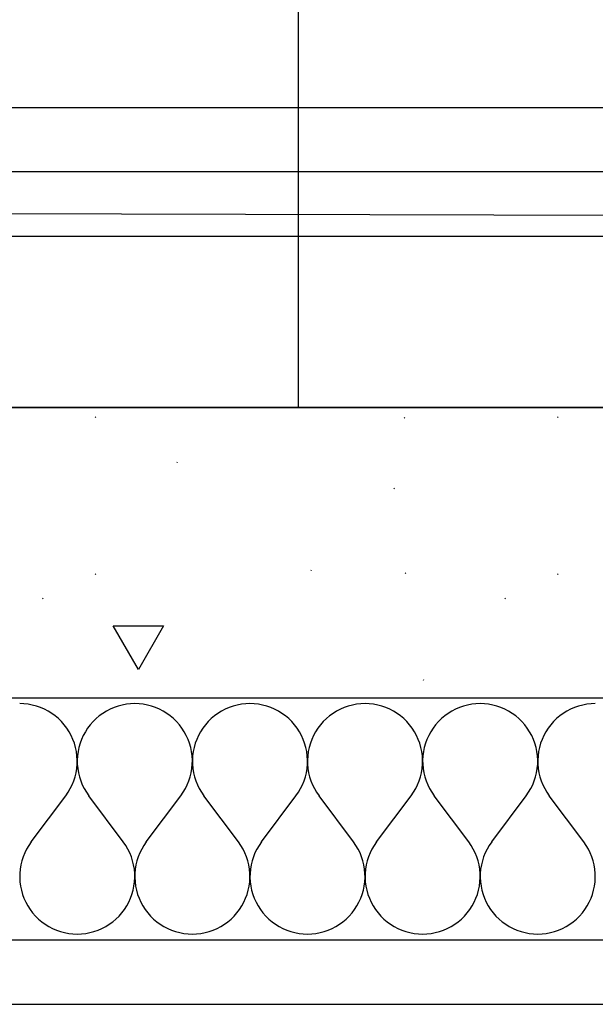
# Model space of a CAD drawing. Extents: x -18402 to 10376, y -5092 to 34139.
# Tile 13 of 78: x 486 to 521, y -2942 to -2881. Entities that reach past the tile are written whole.
import ezdxf

# ---------------------------------------------------------------- set-up
doc = ezdxf.new("R2010")
doc.units = 0
for name, color, linetype in [('0_XREF', 251, 'Continuous'), ('rdc_02$0$0._Étage_1_02-04 Mur.Construction', 251, 'Continuous'), ('rdc_02$0$0._Étage_1_A-AREA-____-OTLN.Modèle IFC', 251, 'Continuous'), ('rdc_02$0$0._Étage_1_A-FLOR-HRAL-OTLN.Modèle IFC', 251, 'Continuous'), ('rdc_02$0$0._Étage_1_S-STRS-____-OTLN.Modèle IFC', 251, 'Continuous')]:
    doc.layers.add(name, color=color, linetype=linetype)

# ---------------------------------------------------------------- blocks, each defined once
blk = doc.blocks.new('*X188', base_point=(-8045.97, -58706.23))
at = {"layer": 'rdc_02$0$0._Étage_1_02-04 Mur.Construction', "linetype": 'Continuous', "ltscale": 0.1}
for p, q in [((4859.78, -29233.36), (4857.14, -29233.26)), ((4862.4, -29233.65), (4859.78, -29233.36)), ((4864.99, -29234.13), (4862.4, -29233.65)), ((4867.53, -29234.8), (4864.99, -29234.13)), ((4870.03, -29235.66), (4867.53, -29234.8)), ((4872.45, -29236.7), (4870.03, -29235.66)), ((4874.79, -29237.92), (4872.45, -29236.7)), ((4913.27, -29236.7), (4910.93, -29237.92)), ((4915.69, -29235.66), (4913.27, -29236.7)), ((4918.18, -29234.8), (4915.69, -29235.66)), ((4920.73, -29234.13), (4918.18, -29234.8)), ((4923.32, -29233.65), (4920.73, -29234.13)), ((4925.94, -29233.36), (4923.32, -29233.65)), ((4928.57, -29233.26), (4925.94, -29233.36)), ((4931.21, -29233.36), (4928.57, -29233.26)), ((4933.82, -29233.65), (4931.21, -29233.36)), ((4936.42, -29234.13), (4933.82, -29233.65)), ((4938.96, -29234.8), (4936.42, -29234.13)), ((4941.45, -29235.66), (4938.96, -29234.8)), ((4943.88, -29236.7), (4941.45, -29235.66)), ((4946.21, -29237.92), (4943.88, -29236.7)), ((4984.7, -29236.7), (4982.36, -29237.92)), ((4987.12, -29235.66), (4984.7, -29236.7)), ((4989.61, -29234.8), (4987.12, -29235.66)), ((4992.16, -29234.13), (4989.61, -29234.8)), ((4994.75, -29233.65), (4992.16, -29234.13)), ((4997.37, -29233.36), (4994.75, -29233.65)), ((5000, -29233.26), (4997.37, -29233.36)), ((5002.63, -29233.36), (5000, -29233.26)), ((5005.25, -29233.65), (5002.63, -29233.36)), ((5007.84, -29234.13), (5005.25, -29233.65)), ((5010.39, -29234.8), (5007.84, -29234.13)), ((5012.88, -29235.66), (5010.39, -29234.8)), ((5015.3, -29236.7), (5012.88, -29235.66)), ((5017.64, -29237.92), (5015.3, -29236.7)), ((5056.12, -29236.7), (5053.79, -29237.92)), ((5058.55, -29235.66), (5056.12, -29236.7)), ((5061.04, -29234.8), (5058.55, -29235.66)), ((5063.58, -29234.13), (5061.04, -29234.8)), ((5066.18, -29233.65), (5063.58, -29234.13)), ((5068.79, -29233.36), (5066.18, -29233.65)), ((5071.43, -29233.26), (5068.79, -29233.36)), ((5074.06, -29233.36), (5071.43, -29233.26)), ((5076.68, -29233.65), (5074.06, -29233.36)), ((5079.27, -29234.13), (5076.68, -29233.65)), ((5081.82, -29234.8), (5079.27, -29234.13)), ((5084.31, -29235.66), (5081.82, -29234.8)), ((5086.73, -29236.7), (5084.31, -29235.66)), ((5089.07, -29237.92), (5086.73, -29236.7)), ((5127.55, -29236.7), (5125.21, -29237.92)), ((5129.97, -29235.66), (5127.55, -29236.7)), ((5132.47, -29234.8), (5129.97, -29235.66)), ((5135.01, -29234.13), (5132.47, -29234.8)), ((5137.6, -29233.65), (5135.01, -29234.13)), ((5140.22, -29233.36), (5137.6, -29233.65)), ((5142.86, -29233.26), (5140.22, -29233.36)), ((5145.49, -29233.36), (5142.86, -29233.26)), ((5148.11, -29233.65), (5145.49, -29233.36)), ((5150.7, -29234.13), (5148.11, -29233.65)), ((5153.25, -29234.8), (5150.7, -29234.13)), ((5155.74, -29235.66), (5153.25, -29234.8)), ((5158.16, -29236.7), (5155.74, -29235.66)), ((5160.5, -29237.92), (5158.16, -29236.7)), ((5198.98, -29236.7), (5196.64, -29237.92)), ((5201.4, -29235.66), (5198.98, -29236.7)), ((5203.89, -29234.8), (5201.4, -29235.66)), ((5206.44, -29234.13), (5203.89, -29234.8)), ((5209.03, -29233.65), (5206.44, -29234.13)), ((5211.65, -29233.36), (5209.03, -29233.65)), ((5214.29, -29233.26), (5211.65, -29233.36)), ((4877.03, -29239.31), (4874.79, -29237.92)), ((4879.16, -29240.85), (4877.03, -29239.31)), ((4881.17, -29242.55), (4879.16, -29240.85)), ((4883.06, -29244.4), (4881.17, -29242.55)), ((4904.54, -29242.55), (4902.66, -29244.4)), ((4906.55, -29240.85), (4904.54, -29242.55)), ((4908.69, -29239.31), (4906.55, -29240.85)), ((4910.93, -29237.92), (4908.69, -29239.31)), ((4948.46, -29239.31), (4946.21, -29237.92)), ((4950.59, -29240.85), (4948.46, -29239.31)), ((4952.6, -29242.55), (4950.59, -29240.85)), ((4954.49, -29244.4), (4952.6, -29242.55)), ((4975.97, -29242.55), (4974.09, -29244.4)), ((4977.98, -29240.85), (4975.97, -29242.55)), ((4980.12, -29239.31), (4977.98, -29240.85)), ((4982.36, -29237.92), (4980.12, -29239.31)), ((5019.88, -29239.31), (5017.64, -29237.92)), ((5022.02, -29240.85), (5019.88, -29239.31)), ((5024.03, -29242.55), (5022.02, -29240.85)), ((5025.91, -29244.4), (5024.03, -29242.55)), ((5047.4, -29242.55), (5045.51, -29244.4)), ((5049.41, -29240.85), (5047.4, -29242.55)), ((5051.54, -29239.31), (5049.41, -29240.85)), ((5053.79, -29237.92), (5051.54, -29239.31)), ((5091.31, -29239.31), (5089.07, -29237.92)), ((5093.45, -29240.85), (5091.31, -29239.31)), ((5095.46, -29242.55), (5093.45, -29240.85)), ((5097.34, -29244.4), (5095.46, -29242.55)), ((5118.83, -29242.55), (5116.94, -29244.4)), ((5120.84, -29240.85), (5118.83, -29242.55)), ((5122.97, -29239.31), (5120.84, -29240.85)), ((5125.21, -29237.92), (5122.97, -29239.31)), ((5162.74, -29239.31), (5160.5, -29237.92)), ((5164.87, -29240.85), (5162.74, -29239.31)), ((5166.89, -29242.55), (5164.87, -29240.85)), ((5168.77, -29244.4), (5166.89, -29242.55)), ((5190.25, -29242.55), (5188.37, -29244.4)), ((5192.27, -29240.85), (5190.25, -29242.55)), ((5194.4, -29239.31), (5192.27, -29240.85)), ((5196.64, -29237.92), (5194.4, -29239.31)), ((4884.8, -29246.38), (4883.06, -29244.4)), ((4886.39, -29248.48), (4884.8, -29246.38)), ((4887.82, -29250.69), (4886.39, -29248.48)), ((4899.32, -29248.48), (4897.89, -29250.69)), ((4900.92, -29246.38), (4899.32, -29248.48)), ((4902.66, -29244.4), (4900.92, -29246.38)), ((4956.23, -29246.38), (4954.49, -29244.4)), ((4957.82, -29248.48), (4956.23, -29246.38)), ((4959.25, -29250.69), (4957.82, -29248.48)), ((4970.75, -29248.48), (4969.32, -29250.69)), ((4972.34, -29246.38), (4970.75, -29248.48)), ((4974.09, -29244.4), (4972.34, -29246.38)), ((5027.66, -29246.38), (5025.91, -29244.4)), ((5029.25, -29248.48), (5027.66, -29246.38)), ((5030.68, -29250.69), (5029.25, -29248.48)), ((5042.18, -29248.48), (5040.75, -29250.69)), ((5043.77, -29246.38), (5042.18, -29248.48)), ((5045.51, -29244.4), (5043.77, -29246.38)), ((5099.08, -29246.38), (5097.34, -29244.4)), ((5100.68, -29248.48), (5099.08, -29246.38)), ((5102.11, -29250.69), (5100.68, -29248.48)), ((5113.61, -29248.48), (5112.18, -29250.69)), ((5115.2, -29246.38), (5113.61, -29248.48)), ((5116.94, -29244.4), (5115.2, -29246.38)), ((5170.51, -29246.38), (5168.77, -29244.4)), ((5172.1, -29248.48), (5170.51, -29246.38)), ((5173.54, -29250.69), (5172.1, -29248.48)), ((5185.04, -29248.48), (5183.61, -29250.69)), ((5186.63, -29246.38), (5185.04, -29248.48)), ((5188.37, -29244.4), (5186.63, -29246.38)), ((4889.09, -29253), (4887.82, -29250.69)), ((4890.18, -29255.4), (4889.09, -29253)), ((4896.63, -29253), (4895.54, -29255.4)), ((4897.89, -29250.69), (4896.63, -29253)), ((4960.52, -29253), (4959.25, -29250.69)), ((4961.61, -29255.4), (4960.52, -29253)), ((4968.06, -29253), (4966.97, -29255.4)), ((4969.32, -29250.69), (4968.06, -29253)), ((5031.94, -29253), (5030.68, -29250.69)), ((5033.03, -29255.4), (5031.94, -29253)), ((5039.48, -29253), (5038.39, -29255.4)), ((5040.75, -29250.69), (5039.48, -29253)), ((5103.37, -29253), (5102.11, -29250.69)), ((5104.46, -29255.4), (5103.37, -29253)), ((5110.91, -29253), (5109.82, -29255.4)), ((5112.18, -29250.69), (5110.91, -29253)), ((5174.8, -29253), (5173.54, -29250.69)), ((5175.89, -29255.4), (5174.8, -29253)), ((5182.34, -29253), (5181.25, -29255.4)), ((5183.61, -29250.69), (5182.34, -29253)), ((4891.09, -29257.87), (4890.18, -29255.4)), ((4891.81, -29260.41), (4891.09, -29257.87)), ((4892.35, -29262.99), (4891.81, -29260.41)), ((4893.9, -29260.41), (4893.36, -29262.99)), ((4894.63, -29257.87), (4893.9, -29260.41)), ((4895.54, -29255.4), (4894.63, -29257.87)), ((4962.52, -29257.87), (4961.61, -29255.4)), ((4963.24, -29260.41), (4962.52, -29257.87)), ((4963.78, -29262.99), (4963.24, -29260.41)), ((4965.33, -29260.41), (4964.79, -29262.99)), ((4966.05, -29257.87), (4965.33, -29260.41)), ((4966.97, -29255.4), (4966.05, -29257.87)), ((5033.95, -29257.87), (5033.03, -29255.4)), ((5034.67, -29260.41), (5033.95, -29257.87)), ((5035.21, -29262.99), (5034.67, -29260.41)), ((5036.76, -29260.41), (5036.22, -29262.99)), ((5037.48, -29257.87), (5036.76, -29260.41)), ((5038.39, -29255.4), (5037.48, -29257.87)), ((5105.37, -29257.87), (5104.46, -29255.4)), ((5106.1, -29260.41), (5105.37, -29257.87)), ((5106.64, -29262.99), (5106.1, -29260.41)), ((5108.19, -29260.41), (5107.65, -29262.99)), ((5108.91, -29257.87), (5108.19, -29260.41)), ((5109.82, -29255.4), (5108.91, -29257.87)), ((5176.8, -29257.87), (5175.89, -29255.4)), ((5177.53, -29260.41), (5176.8, -29257.87)), ((5178.07, -29262.99), (5177.53, -29260.41)), ((5179.61, -29260.41), (5179.08, -29262.99)), ((5180.34, -29257.87), (5179.61, -29260.41)), ((5181.25, -29255.4), (5180.34, -29257.87)), ((4892.7, -29265.6), (4892.35, -29262.99)), ((4892.85, -29268.23), (4892.7, -29265.6)), ((4893.02, -29265.6), (4892.86, -29268.23)), ((4893.36, -29262.99), (4893.02, -29265.6)), ((4964.13, -29265.6), (4963.78, -29262.99)), ((4964.28, -29268.23), (4964.13, -29265.6)), ((4964.45, -29265.6), (4964.29, -29268.23)), ((4964.79, -29262.99), (4964.45, -29265.6)), ((5035.55, -29265.6), (5035.21, -29262.99)), ((5035.71, -29268.23), (5035.55, -29265.6)), ((5035.87, -29265.6), (5035.72, -29268.23)), ((5036.22, -29262.99), (5035.87, -29265.6)), ((5106.98, -29265.6), (5106.64, -29262.99)), ((5107.14, -29268.23), (5106.98, -29265.6)), ((5107.3, -29265.6), (5107.15, -29268.23)), ((5107.65, -29262.99), (5107.3, -29265.6)), ((5178.41, -29265.6), (5178.07, -29262.99)), ((5178.56, -29268.23), (5178.41, -29265.6)), ((5178.73, -29265.6), (5178.58, -29268.23)), ((5179.08, -29262.99), (5178.73, -29265.6)), ((4892.14, -29276.09), (4892.57, -29273.49)), ((4892.57, -29273.49), (4892.81, -29270.87)), ((4892.81, -29270.87), (4892.85, -29268.23)), ((4892.86, -29268.23), (4892.91, -29270.87)), ((4892.91, -29270.87), (4893.14, -29273.49)), ((4893.14, -29273.49), (4893.57, -29276.09)), ((4963.57, -29276.09), (4964, -29273.49)), ((4964, -29273.49), (4964.24, -29270.87)), ((4964.24, -29270.87), (4964.28, -29268.23)), ((4964.29, -29268.23), (4964.34, -29270.87)), ((4964.34, -29270.87), (4964.57, -29273.49)), ((4964.57, -29273.49), (4965, -29276.09)), ((5035, -29276.09), (5035.43, -29273.49)), ((5035.43, -29273.49), (5035.66, -29270.87)), ((5035.66, -29270.87), (5035.71, -29268.23)), ((5035.72, -29268.23), (5035.76, -29270.87)), ((5035.76, -29270.87), (5036, -29273.49)), ((5036, -29273.49), (5036.43, -29276.09)), ((5106.43, -29276.09), (5106.86, -29273.49)), ((5106.86, -29273.49), (5107.09, -29270.87)), ((5107.09, -29270.87), (5107.14, -29268.23)), ((5107.15, -29268.23), (5107.19, -29270.87)), ((5107.19, -29270.87), (5107.43, -29273.49)), ((5107.43, -29273.49), (5107.86, -29276.09)), ((5177.85, -29276.09), (5178.28, -29273.49)), ((5178.28, -29273.49), (5178.52, -29270.87)), ((5178.52, -29270.87), (5178.56, -29268.23)), ((5178.58, -29268.23), (5178.62, -29270.87)), ((5178.62, -29270.87), (5178.86, -29273.49)), ((5178.86, -29273.49), (5179.29, -29276.09)), ((4890.71, -29281.16), (4891.52, -29278.65)), ((4891.52, -29278.65), (4892.14, -29276.09)), ((4893.57, -29276.09), (4894.19, -29278.65)), ((4894.19, -29278.65), (4895, -29281.16)), ((4962.14, -29281.16), (4962.95, -29278.65)), ((4962.95, -29278.65), (4963.57, -29276.09)), ((4965, -29276.09), (4965.62, -29278.65)), ((4965.62, -29278.65), (4966.43, -29281.16)), ((5033.57, -29281.16), (5034.38, -29278.65)), ((5034.38, -29278.65), (5035, -29276.09)), ((5036.43, -29276.09), (5037.05, -29278.65)), ((5037.05, -29278.65), (5037.86, -29281.16)), ((5105, -29281.16), (5105.81, -29278.65)), ((5105.81, -29278.65), (5106.43, -29276.09)), ((5107.86, -29276.09), (5108.48, -29278.65)), ((5108.48, -29278.65), (5109.29, -29281.16)), ((5176.43, -29281.16), (5177.23, -29278.65)), ((5177.23, -29278.65), (5177.85, -29276.09)), ((5179.29, -29276.09), (5179.91, -29278.65)), ((5179.91, -29278.65), (5180.72, -29281.16)), ((4888.56, -29285.97), (4889.72, -29283.6)), ((4889.72, -29283.6), (4890.71, -29281.16)), ((4895, -29281.16), (4895.99, -29283.6)), ((4895.99, -29283.6), (4897.16, -29285.97)), ((4959.98, -29285.97), (4961.15, -29283.6)), ((4961.15, -29283.6), (4962.14, -29281.16)), ((4966.43, -29281.16), (4967.42, -29283.6)), ((4967.42, -29283.6), (4968.59, -29285.97)), ((5031.41, -29285.97), (5032.58, -29283.6)), ((5032.58, -29283.6), (5033.57, -29281.16)), ((5037.86, -29281.16), (5038.85, -29283.6)), ((5038.85, -29283.6), (5040.02, -29285.97)), ((5102.84, -29285.97), (5104.01, -29283.6)), ((5104.01, -29283.6), (5105, -29281.16)), ((5109.29, -29281.16), (5110.28, -29283.6)), ((5110.28, -29283.6), (5111.44, -29285.97)), ((5174.27, -29285.97), (5175.44, -29283.6)), ((5175.44, -29283.6), (5176.43, -29281.16)), ((5180.72, -29281.16), (5181.71, -29283.6)), ((5181.71, -29283.6), (5182.87, -29285.97)), ((4864.29, -29318.97), (4885.71, -29290.4)), ((4885.71, -29290.4), (4887.22, -29288.24)), ((4887.22, -29288.24), (4888.56, -29285.97)), ((4897.16, -29285.97), (4898.5, -29288.24)), ((4898.5, -29288.24), (4900, -29290.4)), ((4921.43, -29318.97), (4900, -29290.4)), ((4935.71, -29318.97), (4957.14, -29290.4)), ((4957.14, -29290.4), (4958.65, -29288.24)), ((4958.65, -29288.24), (4959.98, -29285.97)), ((4968.59, -29285.97), (4969.93, -29288.24)), ((4969.93, -29288.24), (4971.43, -29290.4)), ((4992.86, -29318.97), (4971.43, -29290.4)), ((5007.14, -29318.97), (5028.57, -29290.4)), ((5028.57, -29290.4), (5030.07, -29288.24)), ((5030.07, -29288.24), (5031.41, -29285.97)), ((5040.02, -29285.97), (5041.35, -29288.24)), ((5041.35, -29288.24), (5042.86, -29290.4)), ((5064.29, -29318.97), (5042.86, -29290.4)), ((5078.57, -29318.97), (5100, -29290.4)), ((5100, -29290.4), (5101.5, -29288.24)), ((5101.5, -29288.24), (5102.84, -29285.97)), ((5111.44, -29285.97), (5112.78, -29288.24)), ((5112.78, -29288.24), (5114.29, -29290.4)), ((5135.71, -29318.97), (5114.29, -29290.4)), ((5150, -29318.97), (5171.43, -29290.4)), ((5171.43, -29290.4), (5172.93, -29288.24)), ((5172.93, -29288.24), (5174.27, -29285.97)), ((5182.87, -29285.97), (5184.21, -29288.24)), ((5184.21, -29288.24), (5185.71, -29290.4)), ((5207.14, -29318.97), (5185.71, -29290.4)), ((4862.78, -29321.14), (4861.44, -29323.41)), ((4864.29, -29318.97), (4862.78, -29321.14)), ((4922.93, -29321.14), (4921.43, -29318.97)), ((4924.27, -29323.41), (4922.93, -29321.14)), ((4934.21, -29321.14), (4932.87, -29323.41)), ((4935.71, -29318.97), (4934.21, -29321.14)), ((4994.36, -29321.14), (4992.86, -29318.97)), ((4995.7, -29323.41), (4994.36, -29321.14)), ((5005.64, -29321.14), (5004.3, -29323.41)), ((5007.14, -29318.97), (5005.64, -29321.14)), ((5065.79, -29321.14), (5064.29, -29318.97)), ((5067.13, -29323.41), (5065.79, -29321.14)), ((5077.07, -29321.14), (5075.73, -29323.41)), ((5078.57, -29318.97), (5077.07, -29321.14)), ((5137.22, -29321.14), (5135.71, -29318.97)), ((5138.56, -29323.41), (5137.22, -29321.14)), ((5148.5, -29321.14), (5147.16, -29323.41)), ((5150, -29318.97), (5148.5, -29321.14)), ((5208.65, -29321.14), (5207.14, -29318.97)), ((5209.98, -29323.41), (5208.65, -29321.14)), ((4859.29, -29328.21), (4858.48, -29330.72)), ((4860.28, -29325.77), (4859.29, -29328.21)), ((4861.44, -29323.41), (4860.28, -29325.77)), ((4925.44, -29325.77), (4924.27, -29323.41)), ((4926.43, -29328.21), (4925.44, -29325.77)), ((4927.23, -29330.72), (4926.43, -29328.21)), ((4930.72, -29328.21), (4929.91, -29330.72)), ((4931.71, -29325.77), (4930.72, -29328.21)), ((4932.87, -29323.41), (4931.71, -29325.77)), ((4996.87, -29325.77), (4995.7, -29323.41)), ((4997.86, -29328.21), (4996.87, -29325.77)), ((4998.66, -29330.72), (4997.86, -29328.21)), ((5002.14, -29328.21), (5001.34, -29330.72)), ((5003.13, -29325.77), (5002.14, -29328.21)), ((5004.3, -29323.41), (5003.13, -29325.77)), ((5068.29, -29325.77), (5067.13, -29323.41)), ((5069.28, -29328.21), (5068.29, -29325.77)), ((5070.09, -29330.72), (5069.28, -29328.21)), ((5073.57, -29328.21), (5072.77, -29330.72)), ((5074.56, -29325.77), (5073.57, -29328.21)), ((5075.73, -29323.41), (5074.56, -29325.77)), ((5139.72, -29325.77), (5138.56, -29323.41)), ((5140.71, -29328.21), (5139.72, -29325.77)), ((5141.52, -29330.72), (5140.71, -29328.21)), ((5145, -29328.21), (5144.19, -29330.72)), ((5145.99, -29325.77), (5145, -29328.21)), ((5147.16, -29323.41), (5145.99, -29325.77)), ((5211.15, -29325.77), (5209.98, -29323.41)), ((5212.14, -29328.21), (5211.15, -29325.77)), ((5212.95, -29330.72), (5212.14, -29328.21)), ((4857.86, -29333.28), (4857.43, -29335.88)), ((4858.48, -29330.72), (4857.86, -29333.28)), ((4927.85, -29333.28), (4927.23, -29330.72)), ((4928.28, -29335.88), (4927.85, -29333.28)), ((4929.29, -29333.28), (4928.86, -29335.88)), ((4929.91, -29330.72), (4929.29, -29333.28)), ((4999.28, -29333.28), (4998.66, -29330.72)), ((4999.71, -29335.88), (4999.28, -29333.28)), ((5000.72, -29333.28), (5000.29, -29335.88)), ((5001.34, -29330.72), (5000.72, -29333.28)), ((5070.71, -29333.28), (5070.09, -29330.72)), ((5071.14, -29335.88), (5070.71, -29333.28)), ((5072.15, -29333.28), (5071.72, -29335.88)), ((5072.77, -29330.72), (5072.15, -29333.28)), ((5142.14, -29333.28), (5141.52, -29330.72)), ((5142.57, -29335.88), (5142.14, -29333.28)), ((5143.57, -29333.28), (5143.14, -29335.88)), ((5144.19, -29330.72), (5143.57, -29333.28)), ((5213.57, -29333.28), (5212.95, -29330.72)), ((5214, -29335.88), (5213.57, -29333.28)), ((4857.19, -29338.51), (4857.15, -29341.14)), ((4857.43, -29335.88), (4857.19, -29338.51)), ((4928.52, -29338.51), (4928.28, -29335.88)), ((4928.56, -29341.14), (4928.52, -29338.51)), ((4928.62, -29338.51), (4928.58, -29341.14)), ((4928.86, -29335.88), (4928.62, -29338.51)), ((4999.95, -29338.51), (4999.71, -29335.88)), ((4999.99, -29341.14), (4999.95, -29338.51)), ((5000.05, -29338.51), (5000.01, -29341.14)), ((5000.29, -29335.88), (5000.05, -29338.51)), ((5071.38, -29338.51), (5071.14, -29335.88)), ((5071.42, -29341.14), (5071.38, -29338.51)), ((5071.48, -29338.51), (5071.44, -29341.14)), ((5071.72, -29335.88), (5071.48, -29338.51)), ((5142.81, -29338.51), (5142.57, -29335.88)), ((5142.85, -29341.14), (5142.81, -29338.51)), ((5142.91, -29338.51), (5142.86, -29341.14)), ((5143.14, -29335.88), (5142.91, -29338.51)), ((5214.24, -29338.51), (5214, -29335.88)), ((5214.28, -29341.14), (5214.24, -29338.51)), ((4857.15, -29341.14), (4857.3, -29343.77)), ((4857.3, -29343.77), (4857.65, -29346.39)), ((4857.65, -29346.39), (4858.19, -29348.97)), ((4927.53, -29348.97), (4928.07, -29346.39)), ((4928.07, -29346.39), (4928.41, -29343.77)), ((4928.41, -29343.77), (4928.56, -29341.14)), ((4928.58, -29341.14), (4928.73, -29343.77)), ((4928.73, -29343.77), (4929.08, -29346.39)), ((4929.08, -29346.39), (4929.61, -29348.97)), ((4998.96, -29348.97), (4999.49, -29346.39)), ((4999.49, -29346.39), (4999.84, -29343.77)), ((4999.84, -29343.77), (4999.99, -29341.14)), ((5000.01, -29341.14), (5000.16, -29343.77)), ((5000.16, -29343.77), (5000.51, -29346.39)), ((5000.51, -29346.39), (5001.04, -29348.97)), ((5070.39, -29348.97), (5070.92, -29346.39)), ((5070.92, -29346.39), (5071.27, -29343.77)), ((5071.27, -29343.77), (5071.42, -29341.14)), ((5071.44, -29341.14), (5071.59, -29343.77)), ((5071.59, -29343.77), (5071.93, -29346.39)), ((5071.93, -29346.39), (5072.47, -29348.97)), ((5141.81, -29348.97), (5142.35, -29346.39)), ((5142.35, -29346.39), (5142.7, -29343.77)), ((5142.7, -29343.77), (5142.85, -29341.14)), ((5142.86, -29341.14), (5143.02, -29343.77)), ((5143.02, -29343.77), (5143.36, -29346.39)), ((5143.36, -29346.39), (5143.9, -29348.97)), ((5213.24, -29348.97), (5213.78, -29346.39)), ((5213.78, -29346.39), (5214.13, -29343.77)), ((5214.13, -29343.77), (5214.28, -29341.14)), ((4858.19, -29348.97), (4858.91, -29351.5)), ((4858.91, -29351.5), (4859.82, -29353.97)), ((4925.89, -29353.97), (4926.8, -29351.5)), ((4926.8, -29351.5), (4927.53, -29348.97)), ((4929.61, -29348.97), (4930.34, -29351.5)), ((4930.34, -29351.5), (4931.25, -29353.97)), ((4997.32, -29353.97), (4998.23, -29351.5)), ((4998.23, -29351.5), (4998.96, -29348.97)), ((5001.04, -29348.97), (5001.77, -29351.5)), ((5001.77, -29351.5), (5002.68, -29353.97)), ((5068.75, -29353.97), (5069.66, -29351.5)), ((5069.66, -29351.5), (5070.39, -29348.97)), ((5072.47, -29348.97), (5073.2, -29351.5)), ((5073.2, -29351.5), (5074.11, -29353.97)), ((5140.18, -29353.97), (5141.09, -29351.5)), ((5141.09, -29351.5), (5141.81, -29348.97)), ((5143.9, -29348.97), (5144.63, -29351.5)), ((5144.63, -29351.5), (5145.54, -29353.97)), ((5211.61, -29353.97), (5212.52, -29351.5)), ((5212.52, -29351.5), (5213.24, -29348.97)), ((4859.82, -29353.97), (4860.91, -29356.37)), ((4860.91, -29356.37), (4862.18, -29358.69)), ((4862.18, -29358.69), (4863.61, -29360.9)), ((4922.1, -29360.9), (4923.54, -29358.69)), ((4923.54, -29358.69), (4924.8, -29356.37)), ((4924.8, -29356.37), (4925.89, -29353.97)), ((4931.25, -29353.97), (4932.34, -29356.37)), ((4932.34, -29356.37), (4933.61, -29358.69)), ((4933.61, -29358.69), (4935.04, -29360.9)), ((4993.53, -29360.9), (4994.96, -29358.69)), ((4994.96, -29358.69), (4996.23, -29356.37)), ((4996.23, -29356.37), (4997.32, -29353.97)), ((5002.68, -29353.97), (5003.77, -29356.37)), ((5003.77, -29356.37), (5005.04, -29358.69)), ((5005.04, -29358.69), (5006.47, -29360.9)), ((5064.96, -29360.9), (5066.39, -29358.69)), ((5066.39, -29358.69), (5067.66, -29356.37)), ((5067.66, -29356.37), (5068.75, -29353.97)), ((5074.11, -29353.97), (5075.2, -29356.37)), ((5075.2, -29356.37), (5076.46, -29358.69)), ((5076.46, -29358.69), (5077.9, -29360.9)), ((5136.39, -29360.9), (5137.82, -29358.69)), ((5137.82, -29358.69), (5139.09, -29356.37)), ((5139.09, -29356.37), (5140.18, -29353.97)), ((5145.54, -29353.97), (5146.63, -29356.37)), ((5146.63, -29356.37), (5147.89, -29358.69)), ((5147.89, -29358.69), (5149.32, -29360.9)), ((5207.82, -29360.9), (5209.25, -29358.69)), ((5209.25, -29358.69), (5210.52, -29356.37)), ((5210.52, -29356.37), (5211.61, -29353.97)), ((4863.61, -29360.9), (4865.2, -29363)), ((4865.2, -29363), (4866.94, -29364.98)), ((4866.94, -29364.98), (4868.83, -29366.82)), ((4916.89, -29366.82), (4918.77, -29364.98)), ((4918.77, -29364.98), (4920.51, -29363)), ((4920.51, -29363), (4922.1, -29360.9)), ((4935.04, -29360.9), (4936.63, -29363)), ((4936.63, -29363), (4938.37, -29364.98)), ((4938.37, -29364.98), (4940.25, -29366.82)), ((4988.32, -29366.82), (4990.2, -29364.98)), ((4990.2, -29364.98), (4991.94, -29363)), ((4991.94, -29363), (4993.53, -29360.9)), ((5006.47, -29360.9), (5008.06, -29363)), ((5008.06, -29363), (5009.8, -29364.98)), ((5009.8, -29364.98), (5011.68, -29366.82)), ((5059.75, -29366.82), (5061.63, -29364.98)), ((5061.63, -29364.98), (5063.37, -29363)), ((5063.37, -29363), (5064.96, -29360.9)), ((5077.9, -29360.9), (5079.49, -29363)), ((5079.49, -29363), (5081.23, -29364.98)), ((5081.23, -29364.98), (5083.11, -29366.82)), ((5131.17, -29366.82), (5133.06, -29364.98)), ((5133.06, -29364.98), (5134.8, -29363)), ((5134.8, -29363), (5136.39, -29360.9)), ((5149.32, -29360.9), (5150.92, -29363)), ((5150.92, -29363), (5152.66, -29364.98)), ((5152.66, -29364.98), (5154.54, -29366.82)), ((5202.6, -29366.82), (5204.49, -29364.98)), ((5204.49, -29364.98), (5206.23, -29363)), ((5206.23, -29363), (5207.82, -29360.9)), ((4868.83, -29366.82), (4870.84, -29368.52)), ((4870.84, -29368.52), (4872.97, -29370.07)), ((4872.97, -29370.07), (4875.21, -29371.45)), ((4910.5, -29371.45), (4912.74, -29370.07)), ((4912.74, -29370.07), (4914.87, -29368.52)), ((4914.87, -29368.52), (4916.89, -29366.82)), ((4940.25, -29366.82), (4942.27, -29368.52)), ((4942.27, -29368.52), (4944.4, -29370.07)), ((4944.4, -29370.07), (4946.64, -29371.45)), ((4981.93, -29371.45), (4984.17, -29370.07)), ((4984.17, -29370.07), (4986.3, -29368.52)), ((4986.3, -29368.52), (4988.32, -29366.82)), ((5011.68, -29366.82), (5013.7, -29368.52)), ((5013.7, -29368.52), (5015.83, -29370.07)), ((5015.83, -29370.07), (5018.07, -29371.45)), ((5053.36, -29371.45), (5055.6, -29370.07)), ((5055.6, -29370.07), (5057.73, -29368.52)), ((5057.73, -29368.52), (5059.75, -29366.82)), ((5083.11, -29366.82), (5085.13, -29368.52)), ((5085.13, -29368.52), (5087.26, -29370.07)), ((5087.26, -29370.07), (5089.5, -29371.45)), ((5124.79, -29371.45), (5127.03, -29370.07)), ((5127.03, -29370.07), (5129.16, -29368.52)), ((5129.16, -29368.52), (5131.17, -29366.82)), ((5154.54, -29366.82), (5156.55, -29368.52)), ((5156.55, -29368.52), (5158.69, -29370.07)), ((5158.69, -29370.07), (5160.93, -29371.45)), ((5196.21, -29371.45), (5198.46, -29370.07)), ((5198.46, -29370.07), (5200.59, -29368.52)), ((5200.59, -29368.52), (5202.6, -29366.82)), ((4875.21, -29371.45), (4877.55, -29372.67)), ((4877.55, -29372.67), (4879.97, -29373.71)), ((4879.97, -29373.71), (4882.47, -29374.57)), ((4882.47, -29374.57), (4885.01, -29375.24)), ((4885.01, -29375.24), (4887.6, -29375.73)), ((4887.6, -29375.73), (4890.22, -29376.02)), ((4890.22, -29376.02), (4892.86, -29376.12)), ((4892.86, -29376.12), (4895.49, -29376.02)), ((4895.49, -29376.02), (4898.11, -29375.73)), ((4898.11, -29375.73), (4900.7, -29375.24)), ((4900.7, -29375.24), (4903.25, -29374.57)), ((4903.25, -29374.57), (4905.74, -29373.71)), ((4905.74, -29373.71), (4908.16, -29372.67)), ((4908.16, -29372.67), (4910.5, -29371.45)), ((4946.64, -29371.45), (4948.98, -29372.67)), ((4948.98, -29372.67), (4951.4, -29373.71)), ((4951.4, -29373.71), (4953.89, -29374.57)), ((4953.89, -29374.57), (4956.44, -29375.24)), ((4956.44, -29375.24), (4959.03, -29375.73)), ((4959.03, -29375.73), (4961.65, -29376.02)), ((4961.65, -29376.02), (4964.29, -29376.12)), ((4964.29, -29376.12), (4966.92, -29376.02)), ((4966.92, -29376.02), (4969.54, -29375.73)), ((4969.54, -29375.73), (4972.13, -29375.24)), ((4972.13, -29375.24), (4974.68, -29374.57)), ((4974.68, -29374.57), (4977.17, -29373.71)), ((4977.17, -29373.71), (4979.59, -29372.67)), ((4979.59, -29372.67), (4981.93, -29371.45)), ((5018.07, -29371.45), (5020.41, -29372.67)), ((5020.41, -29372.67), (5022.83, -29373.71)), ((5022.83, -29373.71), (5025.32, -29374.57)), ((5025.32, -29374.57), (5027.87, -29375.24)), ((5027.87, -29375.24), (5030.46, -29375.73)), ((5030.46, -29375.73), (5033.08, -29376.02)), ((5033.08, -29376.02), (5035.71, -29376.12)), ((5035.71, -29376.12), (5038.35, -29376.02)), ((5038.35, -29376.02), (5040.97, -29375.73)), ((5040.97, -29375.73), (5043.56, -29375.24)), ((5043.56, -29375.24), (5046.11, -29374.57)), ((5046.11, -29374.57), (5048.6, -29373.71)), ((5048.6, -29373.71), (5051.02, -29372.67)), ((5051.02, -29372.67), (5053.36, -29371.45)), ((5089.5, -29371.45), (5091.84, -29372.67)), ((5091.84, -29372.67), (5094.26, -29373.71)), ((5094.26, -29373.71), (5096.75, -29374.57)), ((5096.75, -29374.57), (5099.3, -29375.24)), ((5099.3, -29375.24), (5101.89, -29375.73)), ((5101.89, -29375.73), (5104.51, -29376.02)), ((5104.51, -29376.02), (5107.14, -29376.12)), ((5107.14, -29376.12), (5109.78, -29376.02)), ((5109.78, -29376.02), (5112.4, -29375.73)), ((5112.4, -29375.73), (5114.99, -29375.24)), ((5114.99, -29375.24), (5117.53, -29374.57)), ((5117.53, -29374.57), (5120.03, -29373.71)), ((5120.03, -29373.71), (5122.45, -29372.67)), ((5122.45, -29372.67), (5124.79, -29371.45)), ((5160.93, -29371.45), (5163.27, -29372.67)), ((5163.27, -29372.67), (5165.69, -29373.71)), ((5165.69, -29373.71), (5168.18, -29374.57)), ((5168.18, -29374.57), (5170.73, -29375.24)), ((5170.73, -29375.24), (5173.32, -29375.73)), ((5173.32, -29375.73), (5175.94, -29376.02)), ((5175.94, -29376.02), (5178.57, -29376.12)), ((5178.57, -29376.12), (5181.21, -29376.02)), ((5181.21, -29376.02), (5183.82, -29375.73)), ((5183.82, -29375.73), (5186.42, -29375.24)), ((5186.42, -29375.24), (5188.96, -29374.57)), ((5188.96, -29374.57), (5191.45, -29373.71)), ((5191.45, -29373.71), (5193.88, -29372.67)), ((5193.88, -29372.67), (5196.21, -29371.45))]:
    blk.add_line(p, q, dxfattribs=at)
blk = doc.blocks.new('*X191', base_point=(-8045.97, -58706.23))
at = {"layer": 'rdc_02$0$0._Étage_1_02-04 Mur.Construction', "linetype": 'Continuous', "ltscale": 0.1}
for p, q in [((4904.07, -29055.75), (4904.34, -29055.36)), ((5095.78, -29056.33), (5096.06, -29055.94)), ((5190.87, -29055.75), (5191.15, -29055.36)), ((4954.82, -29083.75), (4955.1, -29083.36)), ((5089.36, -29100.09), (5089.64, -29099.7)), ((5037.93, -29150.77), (5038.21, -29150.38)), ((4904.07, -29153.18), (4904.34, -29152.79)), ((5096.36, -29152.6), (5096.64, -29152.21)), ((5190.87, -29153.18), (5191.15, -29152.79)), ((4871.39, -29168.35), (4871.67, -29167.96)), ((5158.2, -29168.35), (5158.48, -29167.96)), ((4930.84, -29212.05), (4915.13, -29185.02)), ((4915.13, -29185.02), (4946.32, -29185.02)), ((4946.32, -29185.02), (4930.84, -29212.05)), ((5107.7, -29218.66), (5107.98, -29218.27))]:
    blk.add_line(p, q, dxfattribs=at)
blk = doc.blocks.new('rdc_02')
at = {"layer": 'rdc_02$0$0._Étage_1_02-04 Mur.Construction', "linetype": 'Continuous', "ltscale": 0.1}
for p, q in [((300.197, -2922.969), (678.804, -2922.969)), ((300.197, -2937.969), (678.804, -2937.969))]:
    blk.add_line(p, q, dxfattribs=at)
at = {"layer": 'rdc_02$0$0._Étage_1_02-04 Mur.Construction', "linetype": 'Continuous', "ltscale": 0.1, "flags": 128}
for points in [[(678.804, -2904.969), (300.197, -2904.969)], [(300.197, -2941.969), (678.804, -2941.969)]]:
    blk.add_lwpolyline(points, dxfattribs=at)
at = {"layer": 'rdc_02$0$0._Étage_1_A-FLOR-HRAL-OTLN.Modèle IFC', "linetype": 'Continuous', "ltscale": 0.1}
for p, q in [((449, -2886.358), (576.997, -2886.358)), ((577.231, -2890.358), (448.109, -2890.358)), ((448.303, -2892.852), (583.571, -2893.187)), ((577.465, -2894.358), (449, -2894.358))]:
    blk.add_line(p, q, dxfattribs=at)
at = {"layer": 'rdc_02$0$0._Étage_1_S-STRS-____-OTLN.Modèle IFC', "linetype": 'Continuous', "ltscale": 0.1}
for p, q in [((503, -2765), (503, -2904.959)), ((478.377, -2904.959), (503, -2904.959)), ((503, -2904.959), (530, -2904.959))]:
    blk.add_line(p, q, dxfattribs=at)
at = {"layer": 'rdc_02$0$0._Étage_1_A-AREA-____-OTLN.Modèle IFC', "linetype": 'Continuous', "ltscale": 0.1, "xscale": 0.1, "yscale": 0.1, "zscale": 0.1}
for name in ['*X191', '*X188']:
    blk.add_blockref(name, (-804.597, -5870.623), dxfattribs=at)

msp = doc.modelspace()

# ---------------------------------------------------------------- block references
at = {"layer": '0_XREF'}
msp.add_blockref('rdc_02', (0, 0), dxfattribs=at)

doc.saveas('drawing.dxf')
